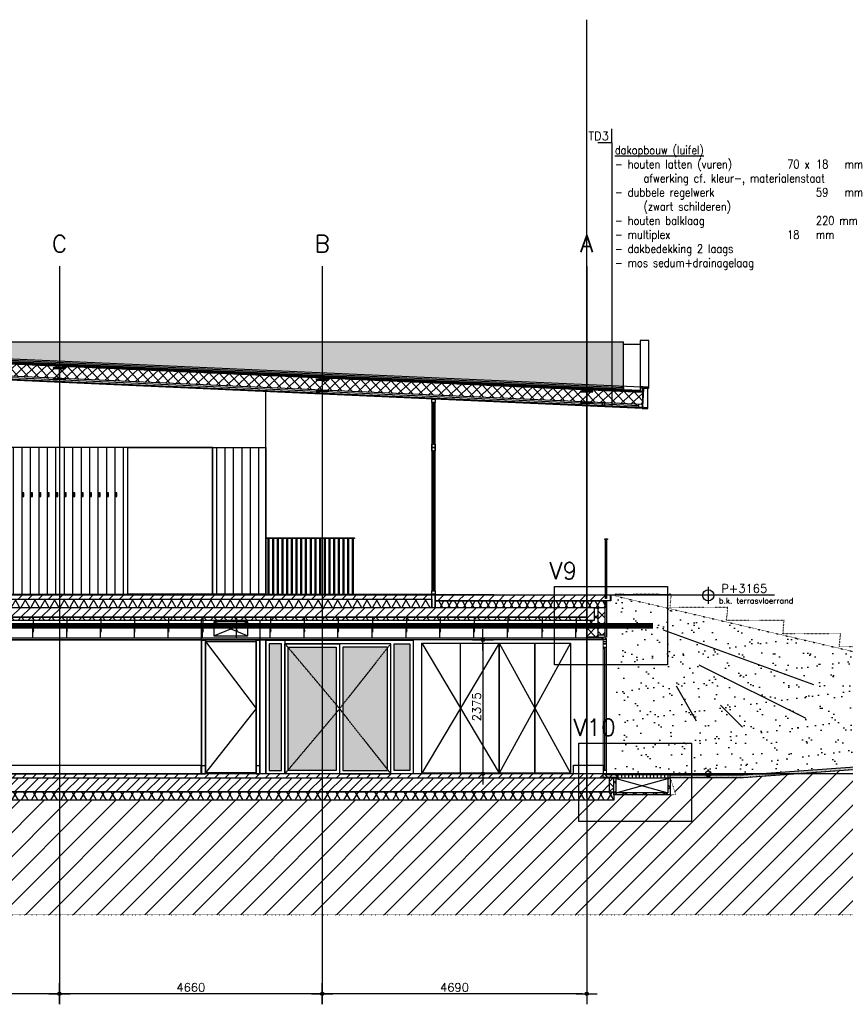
# Model space of a CAD drawing. Header units: millimetres. Extents: x -196137 to 115258, y -76805 to 9942.
# Tile 20 of 56: x 5657 to 20298, y -73895 to -56434. Entities that reach past the tile are written whole.
import ezdxf
from ezdxf.lldxf.tags import DXFTag

# ---------------------------------------------------------------- set-up
doc = ezdxf.new("R2010")
doc.units = ezdxf.units.MM
doc.header["$LTSCALE"] = 0.5
doc.header["$PDMODE"] = 3
doc.header["$PDSIZE"] = 100
for name, pattern in [('ACAD_ISO07W100', [3, 0, -3]), ('CENTER2', [28.575, 19.05, -3.175, 3.175, -3.175]), ('HIDDEN2', [4.7625, 3.175, -1.5875])]:
    doc.linetypes.add(name, pattern=pattern)
for name, color, linetype in [('arc. 250', 250, 'Continuous'), ('arc. 252', 252, 'Continuous'), ('arc. 253', 253, 'Continuous'), ('arc. 254', 254, 'Continuous'), ('arc. 9', 9, 'Continuous'), ('arc. maaiveld', 12, 'Continuous'), ('brandscheidingen', 250, 'Continuous'), ('detailaanduiding', 4, 'Continuous'), ('inrichting terrein', 7, 'ACAD_ISO07W100'), ('maat 1.5mm', 210, 'Continuous'), ('pen 0.05mm', 7, 'Continuous'), ('pen 0.10mm', 6, 'Continuous'), ('pen 0.15mm', 1, 'Continuous'), ('pen 0.20mm', 2, 'Continuous'), ('pen 0.30mm', 3, 'Continuous'), ('stramien', 9, 'CENTER2'), ('tekst 1.0mm', 7, 'Continuous'), ('tekst 1.5mm', 210, 'Continuous'), ('tekst 3.0mm', 200, 'Continuous'), ('tekstblocks', 6, 'Continuous')]:
    doc.layers.add(name, color=color, linetype=linetype)
doc.layers.add('hulplijn', color=140, linetype='Continuous', plot=False)
doc.styles.add('1.0mm tekst', font='romans.shx', dxfattribs={"height": 1})
doc.styles.add('1.5mm tekst', font='romans.shx', dxfattribs={"height": 1.5})
doc.styles.add('3.0mm tekst', font='romans.shx', dxfattribs={"height": 3})
doc.styles.get("Standard").update_dxf_attribs({"font": 'arial.ttf'})
tags = doc.linetypes.add('WBDBO30', pattern='A,12.7,-5.08,["30",Standard,S=3,R=0,X=-2.54,Y=-1.27],-6.35', length=24.13).pattern_tags.tags
tags[6] = DXFTag(74, 10)
doc.dimstyles.new('1.5mm maat', dxfattribs={"dimscale": 0, "dimtxt": 1.5, "dimasz": 0.75, "dimexe": 1.25, "dimexo": 0.625, "dimgap": 0.375, "dimtad": 1, "dimdec": 0, "dimtxsty": '1.5mm tekst', "dimblk": 'dot maatlijn-GVA', "dimcen": 2.5, "dimse1": 1, "dimse2": 1, "dimclrd": 7, "dimclrt": 256, "dimadec": 0, "dimazin": 0, "dimtfac": 1, "dimtdec": 0, "dimtmove": 0, "dimatfit": 3, "dimfxl": 1, "dimarcsym": 0})
doc.dimstyles.new('peilmaat', dxfattribs={"dimtxt": 1.5, "dimasz": 1, "dimexe": 1.25, "dimexo": 0.625, "dimgap": 0.01, "dimtad": 0, "dimtih": 1, "dimtoh": 1, "dimdec": 0, "dimtxsty": '1.5mm tekst', "dimcen": 2.5, "dimse1": 1, "dimse2": 1, "dimsd1": 1, "dimsd2": 1, "dimclrd": 7, "dimclrt": 256, "dimadec": 0, "dimazin": 0, "dimtfac": 1, "dimtdec": 0, "dimtmove": 0, "dimatfit": 2, "dimfxl": 1, "dimarcsym": 0})
pattern_1 = [(45, (-1501.06, -25000), (-89.80256, 89.80256), [])]

# ---------------------------------------------------------------- blocks, each defined once
blk = doc.blocks.new('*U230')
at = {"layer": 'arc. 9'}
h = blk.add_hatch(dxfattribs=at)
h.set_pattern_fill('_USER', color=256, scale=149.952496, angle=59.9971, style=0, pattern_type=0)
h.set_pattern_definition([(59.9971, (33810.48, 149.97), (-129.8589, 74.9828), [])])
h.paths.add_polyline_path([(0, 0), (0, 150), (34489, 150), (34489, 0)])
h = blk.add_hatch(dxfattribs=at)
h.set_pattern_fill('_USER', color=256, scale=149.952496, angle=119.9971, style=0, pattern_type=0)
h.set_pattern_definition([(119.9971, (33810.48, 149.97), (-129.86644, -74.9697), [])])
h.paths.add_polyline_path([(0, 0), (0, 150), (34489, 150), (34489, 0)])
at = {"layer": 'pen 0.10mm'}
blk.add_lwpolyline([(0, 0), (0, 150), (34489, 150), (34489, 0)], close=True, dxfattribs=at)
blk = doc.blocks.new('*U184')
at = {"layer": 'arc. 9'}
h = blk.add_hatch(color=256, dxfattribs=at)
edge = h.paths.add_edge_path()
edge.add_line((-110, 0), (-110, -11))
edge.add_line((-110, -11), (-21.5, -11))
edge.add_arc((-21.5, -29), 18, 0, 90, ccw=False)
edge.add_line((-3.5, -29), (-3.5, -181))
edge.add_arc((-21.5, -181), 18, -90, 0, ccw=False)
edge.add_line((-21.5, -199), (-110, -199))
edge.add_line((-110, -199), (-110, -210))
edge.add_line((-110, -210), (110, -210))
edge.add_line((110, -210), (110, -199))
edge.add_line((110, -199), (21.5, -199))
edge.add_arc((21.5, -181), 18, 180, 270, ccw=False)
edge.add_line((3.5, -181), (3.5, -29))
edge.add_arc((21.5, -29), 18, 90, 180, ccw=False)
edge.add_line((21.5, -11), (110, -11))
edge.add_line((110, -11), (110, 0))
edge.add_line((110, 0), (-110, 0))
at = {"layer": 'pen 0.20mm'}
blk.add_lwpolyline([(-110, 0), (-110, -11), (-21.5, -11, -0.4142136), (-3.5, -29), (-3.5, -181, -0.4142136), (-21.5, -199), (-110, -199), (-110, -210), (110, -210), (110, -199), (21.5, -199, -0.4142136), (3.5, -181), (3.5, -29, -0.4142136), (21.5, -11), (110, -11), (110, 0)], format="xyb", close=True, dxfattribs=at)
blk = doc.blocks.new('dot maatlijn-GVA')
at = {"layer": 'maat 1.5mm'}
h = blk.add_hatch(color=7, dxfattribs=at)
edge = h.paths.add_edge_path()
edge.add_arc((0, 0), 0.4, 0, 360)
at = {"layer": 'maat 1.5mm', "color": 7}
for points in [[(0, 2.5), (0, -2.5)], [(-2.5, 0), (2.5, 0)]]:
    blk.add_lwpolyline(points, dxfattribs=at)
blk.add_circle((0, 0), 0.4, dxfattribs=at)
blk = doc.blocks.new('*D220')
at = {"layer": 'defpoints', "color": 0, "transparency": 16777216}
for p in [(15710, -67432), (13872, -69807), (15732, -69807)]:
    blk.add_point(p, dxfattribs=at)
at = {"layer": 'maat 1.5mm', "color": 7, "lineweight": -2, "transparency": 16777216}
blk.add_line((13872, -67507), (13872, -69732), dxfattribs=at)
at = {"layer": 'maat 1.5mm', "color": 7, "lineweight": -2, "transparency": 16777216, "xscale": 75, "yscale": 75, "zscale": 75}
for p, rotation in [((13872, -67432), 90), ((13872, -69807), 270)]:
    blk.add_blockref('dot maatlijn-GVA', p, dxfattribs=dict(at, rotation=rotation))
at = {"layer": 'maat 1.5mm', "transparency": 16777216, "insert": (13760, -68620), "char_height": 150, "attachment_point": 5, "rotation": 90, "style": '1.5mm tekst'}
blk.add_mtext('2375', dxfattribs=at)
blk = doc.blocks.new('*D222')
at = {"layer": 'defpoints', "color": 0, "transparency": 16777216}
for p in [(11022, -73707), (11022, -73707), (15712, -73707)]:
    blk.add_point(p, dxfattribs=at)
at = {"layer": 'maat 1.5mm', "color": 7, "lineweight": -2, "transparency": 16777216}
blk.add_line((15637, -73707), (11097, -73707), dxfattribs=at)
at = {"layer": 'maat 1.5mm', "color": 7, "lineweight": -2, "transparency": 16777216, "xscale": 75, "yscale": 75, "zscale": 75, "rotation": 180}
blk.add_blockref('dot maatlijn-GVA', (11022, -73707), dxfattribs=at)
at = {"layer": 'maat 1.5mm', "color": 7, "lineweight": -2, "transparency": 16777216, "xscale": 75, "yscale": 75, "zscale": 75}
blk.add_blockref('dot maatlijn-GVA', (15712, -73707), dxfattribs=at)
at = {"layer": 'maat 1.5mm', "transparency": 16777216, "insert": (13367, -73595), "char_height": 150, "attachment_point": 5, "style": '1.5mm tekst'}
blk.add_mtext('4690', dxfattribs=at)
blk = doc.blocks.new('*D235')
at = {"layer": 'defpoints', "color": 0, "transparency": 16777216}
for p in [(6362, -60807), (11022, -60807), (6362, -73707)]:
    blk.add_point(p, dxfattribs=at)
at = {"layer": 'maat 1.5mm', "color": 7, "lineweight": -2, "transparency": 16777216}
blk.add_line((10947, -73707), (6437, -73707), dxfattribs=at)
at = {"layer": 'maat 1.5mm', "color": 7, "lineweight": -2, "transparency": 16777216, "xscale": 75, "yscale": 75, "zscale": 75, "rotation": 180}
blk.add_blockref('dot maatlijn-GVA', (6362, -73707), dxfattribs=at)
at = {"layer": 'maat 1.5mm', "color": 7, "lineweight": -2, "transparency": 16777216, "xscale": 75, "yscale": 75, "zscale": 75}
blk.add_blockref('dot maatlijn-GVA', (11022, -73707), dxfattribs=at)
at = {"layer": 'maat 1.5mm', "transparency": 16777216, "insert": (8692, -73595), "char_height": 150, "attachment_point": 5, "style": '1.5mm tekst'}
blk.add_mtext('4660', dxfattribs=at)
blk = doc.blocks.new('*D234')
at = {"layer": 'defpoints', "color": 0, "transparency": 16777216}
for p in [(6362, -60807), (1702, -73707), (1702, -73707)]:
    blk.add_point(p, dxfattribs=at)
at = {"layer": 'maat 1.5mm', "color": 7, "lineweight": -2, "transparency": 16777216}
blk.add_line((6287, -73707), (1777, -73707), dxfattribs=at)
at = {"layer": 'maat 1.5mm', "color": 7, "lineweight": -2, "transparency": 16777216, "xscale": 75, "yscale": 75, "zscale": 75, "rotation": 180}
blk.add_blockref('dot maatlijn-GVA', (1702, -73707), dxfattribs=at)
at = {"layer": 'maat 1.5mm', "color": 7, "lineweight": -2, "transparency": 16777216, "xscale": 75, "yscale": 75, "zscale": 75}
blk.add_blockref('dot maatlijn-GVA', (6362, -73707), dxfattribs=at)
at = {"layer": 'maat 1.5mm', "transparency": 16777216, "insert": (4032, -73595), "char_height": 150, "attachment_point": 5, "style": '1.5mm tekst'}
blk.add_mtext('4660', dxfattribs=at)
blk = doc.blocks.new('*U456')
at = {"layer": 'pen 0.05mm'}
for p, q in [((217, 2446), (817, 2696)), ((217, 2696), (817, 2446))]:
    blk.add_line(p, q, dxfattribs=at)
for points in [[(0, 2725), (1034, 2725), (1034, 2367), (0, 2367)], [(217, 2446), (817, 2446), (817, 2696), (217, 2696)], [(0, 2367), (67, 2367), (67, 0), (0, 0)], [(67, 2347), (967, 2347), (967, 15), (67, 15)], [(967, 2367), (1034, 2367), (1034, 0), (967, 0)], [(67, 0), (0, 0), (0, 150), (67, 150)], [(1034, 0), (967, 0), (967, 150), (1034, 150)]]:
    blk.add_lwpolyline(points, close=True, dxfattribs=at)
for points in [[(967, 0), (1034, 0), (1034, 2367), (0, 2367), (0, 0), (67, 0), (67, 2347), (967, 2347), (967, 0)], [(67, 2347), (967, 1158), (67, 15)]]:
    blk.add_lwpolyline(points, dxfattribs=at)
blk = doc.blocks.new('*U241')
at = {"layer": 'arc. 9'}
h = blk.add_hatch(color=256, dxfattribs=at)
h.dxf.hatch_style = 1
edge = h.paths.add_edge_path()
edge.add_line((14, -345), (14, -35))
edge.add_arc((30, -35), 16, 92.8624, 180, ccw=False)
edge.add_line((29, -19), (94, -16))
edge.add_arc((94, -8), 8, 272.8624, 360)
edge.add_line((102, -8), (102, 0))
edge.add_line((102, 0), (0, 0))
edge.add_line((0, 0), (0, -380))
edge.add_line((0, -380), (102, -380))
edge.add_line((102, -380), (102, -372))
edge.add_arc((94, -372), 8, 360, 447.1376)
edge.add_line((94, -364), (29, -361))
edge.add_arc((30, -345), 16, 180, 267.1376, ccw=False)
at = {"layer": 'pen 0.20mm', "linetype": 'ByBlock'}
blk.add_lwpolyline([(14, -345), (14, -35, -0.399656), (29, -19), (94, -16, 0.399656), (102, -8), (102, 0), (0, 0), (0, -380), (102, -380), (102, -372, 0.399656), (94, -364), (29, -361, -0.399656)], format="xyb", close=True, dxfattribs=at)
blk = doc.blocks.new('opsluitprofiel')
at = {"layer": 'arc. 9'}
h = blk.add_hatch(color=256, dxfattribs=at)
h.dxf.hatch_style = 1
h.paths.add_polyline_path([(0, 30), (0, 25), (1, 25), (1, 30)])
h.paths.add_polyline_path([(35, 40), (40, 40), (40, 39), (35, 39)])
h.paths.add_polyline_path([(20, 40), (25, 40), (25, 39), (20, 39)])
h.paths.add_polyline_path([(5, 40), (10, 40), (10, 39), (5, 39)])
h.paths.add_polyline_path([(0, 0), (0, -5), (1, -5), (1, 0)])
h.paths.add_polyline_path([(0, 15), (0, 10), (1, 10), (1, 15)])
h.paths.add_polyline_path([(116, -4), (121, -4), (121, -5), (116, -5)])
h.paths.add_polyline_path([(101, -4), (106, -4), (106, -5), (101, -5)])
h.paths.add_polyline_path([(86, -4), (91, -4), (91, -5), (86, -5)])
h.paths.add_polyline_path([(71, -4), (76, -4), (76, -5), (71, -5)])
h.paths.add_polyline_path([(56, -4), (61, -4), (61, -5), (56, -5)])
h.paths.add_polyline_path([(41, -4), (46, -4), (46, -5), (41, -5)])
h.paths.add_polyline_path([(26, -4), (31, -4), (31, -5), (26, -5)])
h.paths.add_polyline_path([(11, -4), (16, -4), (16, -5), (11, -5)])
at = {"layer": 'pen 0.05mm'}
blk.add_lwpolyline([(40, 40), (0, 40), (0, -5), (121, -5), (121, -4), (1, -4), (1, 39), (40, 39)], close=True, dxfattribs=at)
at = {"layer": 'pen 0.10mm'}
for points in [[(0, 30), (0, 25), (1, 25), (1, 30)], [(0, 15), (0, 10), (1, 10), (1, 15)], [(0, 0), (0, -5), (1, -5), (1, 0)], [(5, 40), (10, 40), (10, 39), (5, 39)], [(20, 40), (25, 40), (25, 39), (20, 39)], [(35, 40), (40, 40), (40, 39), (35, 39)], [(11, -4), (16, -4), (16, -5), (11, -5)], [(26, -4), (31, -4), (31, -5), (26, -5)], [(41, -4), (46, -4), (46, -5), (41, -5)], [(56, -4), (61, -4), (61, -5), (56, -5)], [(71, -4), (76, -4), (76, -5), (71, -5)], [(86, -4), (91, -4), (91, -5), (86, -5)], [(101, -4), (106, -4), (106, -5), (101, -5)], [(116, -4), (121, -4), (121, -5), (116, -5)]]:
    blk.add_lwpolyline(points, close=True, dxfattribs=at)
blk = doc.blocks.new('*U283')
at = {"layer": 'arc. 9'}
h = blk.add_hatch(dxfattribs=at)
h.set_pattern_fill('_USER', color=256, scale=119.961997, angle=59.9971, style=0, pattern_type=0)
h.set_pattern_definition([(59.997, (2473.09, 119.97), (-103.887, 59.986), [])])
h.paths.add_polyline_path([(0, 0), (0, 120), (3016, 120), (3016, 0)])
h = blk.add_hatch(dxfattribs=at)
h.set_pattern_fill('_USER', color=256, scale=119.961997, angle=119.9971, style=0, pattern_type=0)
h.set_pattern_definition([(119.997, (2473.09, 119.97), (-103.893, -59.976), [])])
h.paths.add_polyline_path([(0, 0), (0, 120), (3016, 120), (3016, 0)])
at = {"layer": 'pen 0.10mm'}
blk.add_lwpolyline([(0, 0), (0, 120), (3016, 120), (3016, 0)], close=True, dxfattribs=at)
blk = doc.blocks.new('*D281')
at = {"layer": 'defpoints', "color": 0, "transparency": 16777216}
for p in [(0, 3165), (108, 3165), (0, 0)]:
    blk.add_point(p, dxfattribs=at)
at = {"layer": 'maat 1.5mm', "transparency": 16777216, "insert": (638, 3286), "char_height": 150, "attachment_point": 5, "style": '1.5mm tekst'}
blk.add_mtext('P+3165', dxfattribs=at)
blk = doc.blocks.new('*U285')
at = {"layer": 'arc. 9'}
h = blk.add_hatch(dxfattribs=at)
h.set_pattern_fill('_USER', color=256, scale=149.952496, angle=59.9971, style=0, pattern_type=0)
h.set_pattern_definition([(59.99712, (42201.43, 149.97), (-129.8589, 74.9828), [])])
h.paths.add_polyline_path([(0, 0), (0, 150), (42880, 150), (42880, 0)])
h = blk.add_hatch(dxfattribs=at)
h.set_pattern_fill('_USER', color=256, scale=149.952496, angle=119.9971, style=0, pattern_type=0)
h.set_pattern_definition([(119.99712, (42201.43, 149.97), (-129.86644, -74.9697), [])])
h.paths.add_polyline_path([(0, 0), (0, 150), (42880, 150), (42880, 0)])
at = {"layer": 'pen 0.10mm'}
blk.add_lwpolyline([(0, 0), (0, 150), (42880, 150), (42880, 0)], close=True, dxfattribs=at)
blk = doc.blocks.new('TD03')
at = {"layer": 'hulplijn'}
for points in [[(0, 0), (0, 2.5)], [(0, 0), (-2.5, 0)]]:
    blk.add_lwpolyline(points, dxfattribs=at)
at = {"layer": 'hulplijn', "insert": (-0.5, 0.5), "char_height": 1.5, "attachment_point": 9, "style": '1.5mm tekst'}
blk.add_mtext_dynamic_manual_height_columns('TD3', width=6266.3931, gutter_width=500, heights=[0], dxfattribs=at)
at = {"layer": 'tekst 1.5mm', "insert": (0.5, -0.5), "char_height": 1.5, "width": 59.9125, "attachment_point": 1, "style": '1.5mm tekst'}
blk.add_mtext('{\\Ldakopbouw (luifel)\\P}- houten latten (vuren)^I^I70 x^I18^Imm\\P^Iafwerking cf. kleur-, materialenstaat\\P- dubbele regelwerk^I^I^I^I59^Imm\\P^I(zwart schilderen)\\P- houten balklaag ^I^I^I^I220 mm\\P- multiplex^I^I^I^I^I18^Imm\\P- dakbedekking 2 laags\\P- mos sedum+drainagelaag', dxfattribs=at)
blk = doc.blocks.new('*U280')
at = {"layer": 'hulplijn'}
blk.add_line((0, 0), (1175, 0), dxfattribs=at)
blk.add_circle((0, 0), 50, dxfattribs=at)
at = {"layer": 'pen 0.05mm'}
for p, q in [((1175, 3165), (-200, 3165)), ((0, 3315), (0, 3015))]:
    blk.add_line(p, q, dxfattribs=at)
blk.add_circle((0, 3165), 100, dxfattribs=at)
at = {"layer": 'tekst 1.0mm', "style": '1.0mm tekst'}
blk.add_attdef('OMSCHRIJVING', (188.3, 3018.4), '', height=100, dxfattribs=at)
at = {"layer": 'maat 1.5mm'}
dim = blk.add_linear_dim(base=(107.9, 3165), p1=(0, 0), p2=(0, 3165), angle=90, dimstyle='peilmaat', override={"dimscale": 0, "dimpost": 'P+<>'}, dxfattribs=at)
dim.commit()
dim.dimension.update_dxf_attribs({"geometry": '*D281', "text_midpoint": (637.5, 3286.1), "dimtype": 160})

msp = doc.modelspace()

# ---------------------------------------------------------------- hatches: boundary and pattern name
at = {"layer": 'arc. 250'}
h = msp.add_hatch(dxfattribs=at)
h.set_pattern_fill('_USER', color=256, scale=150, angle=90, pattern_type=0)
h.set_pattern_definition([(90, (0, 0), (-150, 9e-15), [])])
h.paths.add_polyline_path([(9078.5, -64022.1), (10022.1, -64022.1), (10022.1, -66622.1), (9078.5, -66622.1)])
h.paths.add_polyline_path([(7572.1, -64022.1), (4322.1, -64022.1), (4322.1, -66622.1), (7572.1, -66622.1)])
h.paths.add_polyline_path([(482.1, -64022.1), (2822.1, -64022.1), (2822.1, -66622.1), (482.1, -66622.1)])
at = {"layer": 'arc. 252'}
msp.add_hatch(color=256, dxfattribs=at).paths.add_polyline_path([(17192.1, -69827.1), (18492.1, -69827.2), (25309.7, -69332.1), (26799.5, -69332.1), (27677.9, -69276.7), (27681.1, -69326.6), (26792.1, -69382.1), (25292.1, -69382.1), (18492.1, -69877.4), (17192.1, -69877.1)])
at = {"layer": 'arc. 253'}
h = msp.add_hatch(color=256, dxfattribs=at)
h.dxf.hatch_style = 1
h.paths.add_polyline_path([(16362.4, -62955.1), (16362.5, -62145.1), (-1781.7, -62145.1)])
at = {"layer": 'arc. 254'}
h = msp.add_hatch(color=256, dxfattribs=at)
h.dxf.hatch_style = 1
h.paths.add_polyline_path([(10300.1, -67500.1), (10082.1, -67500.1), (10082.1, -69747.1), (10300.1, -69747.1)])
h = msp.add_hatch(color=256, dxfattribs=at)
h.dxf.hatch_style = 1
h.paths.add_polyline_path([(10420.1, -67560.1), (11270.1, -67560.1), (11270.1, -69747.1), (10420.1, -69747.1)])
h = msp.add_hatch(color=256, dxfattribs=at)
h.dxf.hatch_style = 1
h.paths.add_polyline_path([(11390.1, -69747.1), (12180.1, -69747.1), (12180.1, -67560.1), (11390.1, -67560.1)])
h = msp.add_hatch(color=256, dxfattribs=at)
h.dxf.hatch_style = 1
h.paths.add_polyline_path([(12300.1, -67500.1), (12577.1, -67500.1), (12577.1, -69747.1), (12300.1, -69747.1)])
at = {"layer": 'arc. 9'}
h = msp.add_hatch(dxfattribs=at)
h.set_pattern_fill('ANSI37', color=256, scale=40, angle=-2.55592)
h.set_pattern_definition([(42.44408, (68755.78, -23200.17), (-85.70853, 93.71792), []), (132.44408, (68755.78, -23200.17), (-93.71792, -85.70853), [])])
h.paths.add_polyline_path([(16696.4, -63258.3), (-1784.9, -62433.3), (-1782.5, -62213.2), (16706.2, -63038.5)])
h = msp.add_hatch(dxfattribs=at)
h.set_pattern_fill('ANSI37', color=256, scale=2, angle=-2.55592)
h.set_pattern_definition([(42.44408, (-55672.5517, -8035.4447), (-4.2854265, 4.68589584), []), (132.44408, (-55672.5517, -8035.4447), (-4.68589584, -4.2854265), [])])
h.paths.add_polyline_path([(16361.1, -62985), (-1782.1, -62175.1), (-1782.2, -62185.2), (16360.6, -62995)])
h = msp.add_hatch(dxfattribs=at)
h.set_pattern_fill('ANSI31', color=256, scale=40)
h.set_pattern_definition([(45, (-1501.06, -24990), (-89.80256, 89.80256), [])])
h.paths.add_polyline_path([(-21522.9, -66712.1), (12966.2, -66712.1), (12966.2, -66642.1), (-21522.9, -66642.1)])
h = msp.add_hatch(dxfattribs=at)
h.set_pattern_fill('ANSI31', color=256, scale=40)
h.set_pattern_definition([(45, (-1400.94, -25000), (-89.80256, 89.80256), [])])
h.paths.add_polyline_path([(16142.1, -66742.1), (13026.2, -66742.1), (13026.2, -66622.1), (16142.1, -66642.1)])
h = msp.add_hatch(dxfattribs=at)
h.set_pattern_fill('AR-SAND', color=256, scale=8)
h.paths.add_polyline_path([(16212.1, -66652.1), (26120.6, -68964), (27677.9, -68964), (27677.9, -69276.7), (26799.5, -69332.1), (25292.1, -69332.1), (18490.3, -69822.4), (17292.1, -69822.1), (16292.1, -69822.1), (16212.1, -69815.4)])
h = msp.add_hatch(dxfattribs=at)
h.set_pattern_fill('ANSI31', color=256, scale=40)
h.set_pattern_definition(pattern_1)
h.paths.add_polyline_path([(-26427.9, -67082.1), (-26297.9, -67082.1), (-26297.9, -67032.1), (15722.1, -67032.1), (15722.1, -67082.1), (15852.1, -67082.1), (15852.1, -66862.1), (-26427.9, -66862.1)])
h = msp.add_hatch(dxfattribs=at)
h.set_pattern_fill('ANSI37', color=256, scale=40)
h.set_pattern_definition([(45, (-48419.87, -25000), (-89.80256, 89.80256), []), (135, (-48419.87, -25000), (-89.80256, -89.80256), [])])
h.paths.add_polyline_path([(15912.1, -67382.1), (15712.1, -67382.1), (15712.1, -67082.1), (15852.1, -67082.1), (15852.1, -66862.1), (15912.1, -66862.1)])
h = msp.add_hatch(dxfattribs=at)
h.set_pattern_fill('ANSI37', color=256, scale=40)
h.paths.add_polyline_path([(16042.1, -66862.1), (15912.1, -66862.1), (15912.1, -67344.1), (16042.1, -67344.1)])
h = msp.add_hatch(dxfattribs=at)
h.set_pattern_fill('ANSI37', color=256, scale=40)
h.set_pattern_definition([(45, (-1501.06, -25000), (-89.80256, 89.80256), []), (135, (-1501.06, -25000), (-89.80256, -89.80256), [])])
h.paths.add_polyline_path([(-26297.9, -67082.1), (15722.1, -67082.1), (15722.1, -67032.1), (-26297.9, -67032.1)])
h = msp.add_hatch(dxfattribs=at)
h.set_pattern_fill('ANSI31', color=256, scale=40)
h.set_pattern_definition(pattern_1)
h.paths.add_polyline_path([(16002.1, -69807.1), (-26577.9, -69807.1), (-26577.9, -69877.1), (16002.1, -69877.1)])
h = msp.add_hatch(dxfattribs=at)
h.set_pattern_fill('ANSI37', color=256, scale=40)
h.set_pattern_definition([(45, (-61.56, -20), (-89.80256, 89.80256), []), (135, (-61.56, -20), (-89.80256, -89.80256), [])])
h.paths.add_polyline_path([(16252.1, -69872.1), (16002.1, -69872.1), (16002.1, -69807.1), (16053.6, -69807.1), (16053.6, -69821.1), (16252.1, -69827.1)])
h = msp.add_hatch(dxfattribs=at)
h.set_pattern_fill('LINE', color=256, scale=20, angle=90)
h.set_pattern_definition([(90, (-50, -5), (-63.5, 4e-15), [])])
h.paths.add_polyline_path([(17192.1, -69827.1), (16252.1, -69827.1), (16252.1, -69877.1), (17192.1, -69877.1)])
h = msp.add_hatch(dxfattribs=at)
h.set_pattern_fill('ANSI31', color=256, scale=40)
h.set_pattern_definition([(45, (-1501.06, -24930), (-89.80256, 89.80256), [])])
h.paths.add_polyline_path([(-26687.9, -69877.1), (16112.1, -69877.1), (16112.1, -69877.1), (16112.1, -70127.1), (15577.1, -70127.1), (-15986.8, -70127.1), (-26687.9, -70127.1)])
h = msp.add_hatch(dxfattribs=at)
h.set_pattern_fill('ANSI37', color=256, scale=40)
h.set_pattern_definition([(45, (-150, 0), (-89.80256, 89.80256), []), (135, (-150, 0), (-89.80256, -89.80256), [])])
h.paths.add_polyline_path([(16192.1, -70127.1), (16112.1, -70127.1), (16112.1, -69877.1), (16192.1, -69877.1)])
h = msp.add_hatch(dxfattribs=at)
h.set_pattern_fill('ANSI37', color=256, scale=40)
h.set_pattern_definition([(45, (-50, 0), (-89.80256, 89.80256), []), (135, (-50, 0), (-89.80256, -89.80256), [])])
h.paths.add_polyline_path([(16192.1, -69877.1), (17192.1, -69877.1), (17192.1, -70182.1), (16192.1, -70182.1)])
h.paths.add_polyline_path([(16232.1, -69877.1), (17152.1, -69877.1), (17152.1, -70142.1), (16232.1, -70142.1)], flags=16)
at = {"layer": 'arc. maaiveld'}
h = msp.add_hatch(color=256, dxfattribs=at)
h.dxf.hatch_style = 1
h.paths.add_polyline_path([(16361.1, -62985), (-1782.1, -62175.1), (-1781.8, -62145.1), (16362.4, -62955.1)])
at = {"layer": 'inrichting terrein', "ltscale": 0.5}
h = msp.add_hatch(dxfattribs=at)
h.set_pattern_fill('_USER', color=256, scale=300, angle=45, style=0, pattern_type=0)
h.set_pattern_definition([(45, (0, 0), (-212.132, 212.132), [])])
h.paths.add_polyline_path([(27681.1, -69382.1), (27681.1, -69326.6), (26792.1, -69382.1), (25292.1, -69382.1), (18492.1, -69872.4), (17192.1, -69872.4), (17292.1, -70182.1), (16192.1, -70182.1), (16192.1, -70277.1), (15465.5, -70277.1), (-26762.7, -70277.1), (-26775.9, -70222.1), (-28767.9, -70222.1), (-28767.9, -70182.1), (-28767.9, -69877.1), (-31644.2, -69872.1), (-34556.8, -69877.1), (-34556.8, -72307.1), (27681.1, -72307.1)])

# ---------------------------------------------------------------- linework, layer by layer
at = {"layer": 'arc. maaiveld'}
msp.add_lwpolyline([(16361.1, -62985), (-1782.1, -62175.1), (-1781.8, -62145.1), (16362.4, -62955.1)], close=True, dxfattribs=at)
at = {"layer": 'brandscheidingen', "linetype": 'WBDBO30', "const_width": 100}
msp.add_lwpolyline([(-27800, -67182.1), (16890, -67182.1)], dxfattribs=at)
at = {"layer": 'detailaanduiding'}
for points in [[(15143.7, -66487.4), (17143.7, -66487.4), (17143.7, -67872.4), (15143.7, -67872.4)], [(15570.9, -69265.6), (17570.9, -69265.6), (17570.9, -70650.6), (15570.9, -70650.6)]]:
    msp.add_lwpolyline(points, close=True, dxfattribs=at)
at = {"layer": 'hulplijn'}
for points in [[(15712.1, -70227.3), (15712.1, -56434.2)], [(-27387.9, -62712.1), (-1781.5, -62122.1), (16812.1, -62952.1)], [(17868.4, -66642.1), (-27053.8, -66642.1)], [(13026.2, -66622.1), (16062.1, -66642.1)], [(16112.1, -69877.1), (16160, -69877.1)]]:
    msp.add_lwpolyline(points, dxfattribs=at)
for points in [[(7572.1, -64022.1), (4322.1, -64022.1), (4322.1, -66622.1), (7572.1, -66622.1)], [(9078.5, -64022.1), (10022.1, -64022.1), (10022.1, -66622.1), (9078.5, -66622.1)]]:
    msp.add_lwpolyline(points, close=True, dxfattribs=at)
at = {"layer": 'inrichting terrein', "ltscale": 0.3}
msp.add_lwpolyline([(21212.1, -67556.1), (20192.1, -67556.1), (20212.1, -67322.6), (19192.1, -67322.6), (19212.1, -67089.1), (18192.1, -67089.1), (18212.1, -66855.6), (17192.1, -66855.6), (17212.1, -66622.1), (16212.1, -66622.1), (16212.1, -66652.1), (26120.6, -68964)], dxfattribs=at)
at = {"layer": 'inrichting terrein'}
msp.add_lwpolyline([(27681.1, -69382.1), (27681.1, -69326.6), (26792.1, -69382.1), (25292.1, -69382.1), (18492.1, -69872.4), (17192.1, -69872.4), (17292.1, -70182.1), (16192.1, -70182.1), (16192.1, -70277.1), (15465.5, -70277.1), (15465.5, -70277.1), (-26762.7, -70277.1), (-26762.7, -70277.1), (-26775.9, -70222.1), (-28767.9, -70222.1), (-28767.9, -70182.1), (-28767.9, -69877.1), (-31644.2, -69872.1), (-34556.8, -69877.1), (-34556.8, -72307.1), (27681.1, -72307.1)], close=True, dxfattribs=at)
at = {"layer": 'pen 0.05mm'}
for p, q in [((-1781.7, -62145.1), (16362.5, -62145.1)), ((16362.4, -62955.1), (16362.5, -62145.1)), ((16362.5, -62187.1), (16662.1, -62187.1)), ((16795.2, -63331.7), (16795.2, -62967.6)), ((-26572.9, -67397.1), (15912.1, -67397.1)), ((17066.7, -67254.7), (19731.7, -68221.3)), ((14162.1, -67490.1), (14162.1, -69797.1)), ((17698.4, -67872.8), (19600.1, -68819.7)), ((17297, -68247.6), (17653.5, -68865.1)), ((18086.6, -68589.6), (18474.7, -68977.7)), ((16232.1, -70142.1), (17152.1, -69892.1)), ((16232.1, -69892.1), (17152.1, -70142.1))]:
    msp.add_line(p, q, dxfattribs=at)
at = {"layer": 'pen 0.05mm', "linetype": 'Continuous', "lineweight": 0}
for p, q in [((16002.1, -69724.1), (16002.1, -67583.1)), ((16062.1, -67586.1), (16062.1, -69721.1))]:
    msp.add_line(p, q, dxfattribs=at)
at = {"layer": 'pen 0.05mm'}
for points in [[(16812.1, -62952.1), (16812.1, -62122.1), (16662.1, -62122.1), (16662.1, -62945.4)], [(9078.5, -64022.1), (10022.1, -64022.1)], [(12787.1, -67490.1), (13474.6, -68643.6), (12787.1, -69797.1)], [(14162.1, -67490.1), (13474.6, -68643.6), (14162.1, -69797.1)], [(14162.1, -67490.1), (14793.1, -68643.6), (14162.1, -69797.1)], [(15424.1, -67490.1), (14793.1, -68643.6), (15424.1, -69797.1)]]:
    msp.add_lwpolyline(points, dxfattribs=at)
for points in [[(16634.5, -63280.5), (-1785.2, -62458.3), (-1785.4, -62483.3), (16633.4, -63305.5)], [(13026.2, -66562.1), (13026.2, -63223.5), (12966.2, -63223.5), (12966.2, -66562.1)], [(2822.1, -66622.1), (9078.5, -66622.1), (9078.5, -64022.1), (2822.1, -64022.1)], [(7572.1, -64022.1), (9078.5, -64022.1), (9078.5, -66622.1), (7572.1, -66622.1)], [(5732.1, -64892.1), (5732.1, -64822.1), (5712.1, -64822.1), (5712.1, -64892.1)], [(5882.1, -64892.1), (5882.1, -64822.1), (5862.1, -64822.1), (5862.1, -64892.1)], [(6032.1, -64892.1), (6032.1, -64822.1), (6012.1, -64822.1), (6012.1, -64892.1)], [(6182.1, -64892.1), (6182.1, -64822.1), (6162.1, -64822.1), (6162.1, -64892.1)], [(6332.1, -64892.1), (6332.1, -64822.1), (6312.1, -64822.1), (6312.1, -64892.1)], [(6482.1, -64892.1), (6482.1, -64822.1), (6462.1, -64822.1), (6462.1, -64892.1)], [(6632.1, -64892.1), (6632.1, -64822.1), (6612.1, -64822.1), (6612.1, -64892.1)], [(6782.1, -64892.1), (6782.1, -64822.1), (6762.1, -64822.1), (6762.1, -64892.1)], [(6932.1, -64892.1), (6932.1, -64822.1), (6912.1, -64822.1), (6912.1, -64892.1)], [(7082.1, -64892.1), (7082.1, -64822.1), (7062.1, -64822.1), (7062.1, -64892.1)], [(7232.1, -64892.1), (7232.1, -64822.1), (7212.1, -64822.1), (7212.1, -64892.1)], [(7382.1, -64892.1), (7382.1, -64822.1), (7362.1, -64822.1), (7362.1, -64892.1)], [(15424.1, -69797.1), (12787.1, -69797.1), (12787.1, -67490.1), (15424.1, -67490.1)], [(13474.6, -67490.1), (14162.1, -67490.1), (14162.1, -69797.1), (13474.6, -69797.1)], [(14162.1, -67490.1), (14793.1, -67490.1), (14793.1, -69797.1), (14162.1, -69797.1)], [(14793.1, -67490.1), (15424.1, -67490.1), (15424.1, -69797.1), (14793.1, -69797.1)]]:
    msp.add_lwpolyline(points, close=True, dxfattribs=at)
at = {"layer": 'pen 0.05mm', "linetype": 'HIDDEN2'}
for points in [[(15912.1, -67162.7), (15922.1, -67162.7), (15922.1, -67237.2), (15912.1, -67237.2)], [(10360.1, -67500.1), (11330.1, -68653.6), (10360.1, -69807.1)], [(12240.1, -69807.1), (11330.1, -68653.6), (12240.1, -67500.1)]]:
    msp.add_lwpolyline(points, dxfattribs=at)
msp.add_lwpolyline([(15912.1, -67228.2), (15918.4, -67228.2), (15918.4, -67173.2), (15912.1, -67173.2)], close=True, dxfattribs=at)
at = {"layer": 'pen 0.10mm', "linetype": 'HIDDEN2'}
msp.add_line((-21522.9, -66622.1), (12966.2, -66622.1), dxfattribs=at)
at = {"layer": 'pen 0.10mm'}
for p, q in [((5890.3, -67404.2), (5890.3, -67163)), ((5900.3, -67297.4), (5900.3, -67048)), ((6490.3, -67404.2), (6490.3, -67163)), ((6500.3, -67297.4), (6500.3, -67048)), ((7090.3, -67404.2), (7090.3, -67163)), ((7100.3, -67297.4), (7100.3, -67048)), ((7690.3, -67404.2), (7690.3, -67163)), ((7700.3, -67297.4), (7700.3, -67048)), ((8290.3, -67404.2), (8290.3, -67163)), ((8300.3, -67297.4), (8300.3, -67048)), ((8900.3, -67404.2), (8900.3, -67163)), ((8910.3, -67297.4), (8910.3, -67048)), ((9500.3, -67404.2), (9500.3, -67163)), ((9510.3, -67297.4), (9510.3, -67048)), ((10100.3, -67404.2), (10100.3, -67163)), ((10110.3, -67297.4), (10110.3, -67048)), ((10700.3, -67404.2), (10700.3, -67163)), ((10710.3, -67297.4), (10710.3, -67048)), ((11300.3, -67404.2), (11300.3, -67163)), ((11310.3, -67297.4), (11310.3, -67048)), ((11910.3, -67404.2), (11910.3, -67163)), ((11920.3, -67297.4), (11920.3, -67048)), ((12510.3, -67404.2), (12510.3, -67163)), ((12520.3, -67297.4), (12520.3, -67048)), ((13110.3, -67404.2), (13110.3, -67163)), ((13120.3, -67297.4), (13120.3, -67048)), ((13710.3, -67404.2), (13710.3, -67163)), ((13720.3, -67297.4), (13720.3, -67048)), ((14310.3, -67404.2), (14310.3, -67163)), ((14320.3, -67297.4), (14320.3, -67048)), ((14920.3, -67404.2), (14920.3, -67163)), ((14930.3, -67297.4), (14930.3, -67048)), ((15520.3, -67404.2), (15520.3, -67163)), ((15530.3, -67297.4), (15530.3, -67048))]:
    msp.add_line(p, q, dxfattribs=at)
for points in [[(16696.4, -63258.3), (-1784.9, -62433.3), (-1782.5, -62213.2), (16706.2, -63038.5)], [(13008.7, -63223.5), (12983.7, -63223.5), (12983.7, -63962.1), (13008.7, -63962.1)], [(13008.7, -66562.1), (13008.7, -64082.1), (12983.7, -64082.1), (12983.7, -66562.1)], [(10022.1, -65622.1), (11592.1, -65622.1), (11592.1, -65632.1), (10022.1, -65632.1)], [(16042.1, -66862.1), (15912.1, -66862.1), (15912.1, -67344.1), (16042.1, -67344.1)], [(10022.1, -67440.1), (10360.1, -67440.1), (10360.1, -69807.1), (10022.1, -69807.1)], [(10300.1, -67500.1), (10082.1, -67500.1), (10082.1, -69747.1), (10300.1, -69747.1)], [(10420.1, -67560.1), (11270.1, -67560.1), (11270.1, -69747.1), (10420.1, -69747.1)], [(11330.1, -69807.1), (12240.1, -69807.1), (12240.1, -67500.1), (11330.1, -67500.1)], [(11390.1, -69747.1), (12180.1, -69747.1), (12180.1, -67560.1), (11390.1, -67560.1)], [(12300.1, -67500.1), (12577.1, -67500.1), (12577.1, -69747.1), (12300.1, -69747.1)]]:
    msp.add_lwpolyline(points, close=True, dxfattribs=at)
for points in [[(10061.1, -66622.1), (10061.1, -65632.1)], [(10073.1, -65632.1), (10073.1, -66622.1)], [(10144.5, -66622.1), (10144.5, -65632.1)], [(10156.5, -65632.1), (10156.5, -66622.1)], [(10227.8, -66622.1), (10227.8, -65632.1)], [(10239.8, -65632.1), (10239.8, -66622.1)], [(10311.1, -66622.1), (10311.1, -65632.1)], [(10323.1, -65632.1), (10323.1, -66622.1)], [(10394.5, -66622.1), (10394.5, -65632.1)], [(10406.5, -65632.1), (10406.5, -66622.1)], [(10477.8, -66622.1), (10477.8, -65632.1)], [(10489.8, -65632.1), (10489.8, -66622.1)], [(10561.1, -66622.1), (10561.1, -65632.1)], [(10573.1, -65632.1), (10573.1, -66622.1)], [(10644.5, -66622.1), (10644.5, -65632.1)], [(10656.5, -65632.1), (10656.5, -66622.1)], [(10727.8, -66622.1), (10727.8, -65632.1)], [(10739.8, -65632.1), (10739.8, -66622.1)], [(10811.1, -66622.1), (10811.1, -65632.1)], [(10823.1, -65632.1), (10823.1, -66622.1)], [(10894.5, -66622.1), (10894.5, -65632.1)], [(10906.5, -65632.1), (10906.5, -66622.1)], [(10977.8, -66622.1), (10977.8, -65632.1)], [(10989.8, -65632.1), (10989.8, -66622.1)], [(11061.1, -66622.1), (11061.1, -65632.1)], [(11073.1, -65632.1), (11073.1, -66622.1)], [(11144.5, -66622.1), (11144.5, -65632.1)], [(11156.5, -65632.1), (11156.5, -66622.1)], [(11227.8, -66622.1), (11227.8, -65632.1)], [(11239.8, -65632.1), (11239.8, -66622.1)], [(11311.1, -66622.1), (11311.1, -65632.1)], [(11323.1, -65632.1), (11323.1, -66622.1)], [(11394.5, -66622.1), (11394.5, -65632.1)], [(11406.5, -65632.1), (11406.5, -66622.1)], [(11477.8, -66622.1), (11477.8, -65632.1)], [(11489.8, -65632.1), (11489.8, -66622.1)], [(11561.1, -66622.1), (11561.1, -65632.1)], [(11573.1, -65632.1), (11573.1, -66622.1)], [(5907.6, -67201.7), (5885.3, -67211.7), (5885.3, -67261.7), (5907.6, -67271.7)], [(6507.6, -67201.7), (6485.3, -67211.7), (6485.3, -67261.7), (6507.6, -67271.7)], [(7107.6, -67201.7), (7085.3, -67211.7), (7085.3, -67261.7), (7107.6, -67271.7)], [(7707.6, -67201.7), (7685.3, -67211.7), (7685.3, -67261.7), (7707.6, -67271.7)], [(8307.6, -67201.7), (8285.3, -67211.7), (8285.3, -67261.7), (8307.6, -67271.7)], [(8917.6, -67201.7), (8895.3, -67211.7), (8895.3, -67261.7), (8917.6, -67271.7)], [(9517.6, -67201.7), (9495.3, -67211.7), (9495.3, -67261.7), (9517.6, -67271.7)], [(10117.6, -67201.7), (10095.3, -67211.7), (10095.3, -67261.7), (10117.6, -67271.7)], [(10717.6, -67201.7), (10695.3, -67211.7), (10695.3, -67261.7), (10717.6, -67271.7)], [(11317.6, -67201.7), (11295.3, -67211.7), (11295.3, -67261.7), (11317.6, -67271.7)], [(11927.6, -67201.7), (11905.3, -67211.7), (11905.3, -67261.7), (11927.6, -67271.7)], [(12527.6, -67201.7), (12505.3, -67211.7), (12505.3, -67261.7), (12527.6, -67271.7)], [(13127.6, -67201.7), (13105.3, -67211.7), (13105.3, -67261.7), (13127.6, -67271.7)], [(13727.6, -67201.7), (13705.3, -67211.7), (13705.3, -67261.7), (13727.6, -67271.7)], [(14327.6, -67201.7), (14305.3, -67211.7), (14305.3, -67261.7), (14327.6, -67271.7)], [(14937.6, -67201.7), (14915.3, -67211.7), (14915.3, -67261.7), (14937.6, -67271.7)], [(15537.6, -67201.7), (15515.3, -67211.7), (15515.3, -67261.7), (15537.6, -67271.7)], [(10022.1, -69807.1), (10022.1, -67440.1), (12637.1, -67440.1), (12637.1, -69807.1), (12240.1, -69807.1), (12240.1, -67500.1), (10360.1, -67500.1), (10360.1, -69747.1)], [(10360.1, -69807.1), (10360.1, -67500.1), (11330.1, -67500.1), (11330.1, -69807.1), (10360.1, -69807.1), (10360.1, -69807.1)]]:
    msp.add_lwpolyline(points, dxfattribs=at)
at = {"layer": 'pen 0.10mm', "linetype": 'Continuous', "lineweight": 0}
for points in [[(16030.1, -67566.1), (16030.1, -69741.1), (16052.1, -69741.1), (16052.1, -67566.1)], [(16192.1, -70127.1), (16112.1, -70127.1), (16112.1, -69877.1), (16192.1, -69877.1)]]:
    msp.add_lwpolyline(points, close=True, dxfattribs=at)
at = {"layer": 'pen 0.15mm'}
for points in [[(16706.2, -63038.5), (-1782.5, -62213.2), (-1782.3, -62195.2), (16707, -63020.5)], [(16361.1, -62985), (-1782.1, -62175.1), (-1782.2, -62185.2), (16360.6, -62995)], [(16693.3, -63327.2), (-1785.6, -62502.3), (-1785.4, -62483.3), (16694.1, -63308.2)], [(16710.2, -62947.6), (16672.3, -62945.9), (16669, -63018.8), (16707, -63020.5)], [(13026.2, -63223.5), (12966.2, -63223.5), (12966.2, -63163.5), (13026.2, -63163.5)], [(16036.2, -63228.8), (15987.9, -63226.6), (15985.7, -63276.6), (16034, -63278.7)], [(16635.6, -63255.5), (16587.3, -63253.4), (16585.1, -63303.3), (16633.4, -63305.5)], [(13026.2, -64022.1), (12966.2, -64022.1), (12966.2, -63962.1), (13026.2, -63962.1)], [(13026.2, -64082.1), (12966.2, -64082.1), (12966.2, -64022.1), (13026.2, -64022.1)], [(16031.1, -65642), (16081.1, -65642), (16081.1, -65652), (16031.1, -65652)], [(16048.1, -65652), (16064.1, -65652), (16064.1, -66697.7), (16048.1, -66697.7)], [(-21522.9, -66712.1), (12966.2, -66712.1), (12966.2, -66642.1), (-21522.9, -66642.1)], [(13026.2, -66622.1), (12966.2, -66622.1), (12966.2, -66562.1), (13026.2, -66562.1)], [(13026.2, -66622.1), (12966.2, -66622.1), (12966.2, -66562.1), (13026.2, -66562.1)], [(16142.1, -66742.1), (13026.2, -66742.1), (13026.2, -66622.1), (16142.1, -66642.1)], [(16042.1, -66742.1), (16062.1, -66742.1), (16062.1, -67382.1), (16042.1, -67382.1)], [(15997.1, -67392.1), (15997.1, -67428.1), (15977.1, -67428.1), (15977.1, -67427.1), (15996.1, -67427.1), (15996.1, -67392.1)], [(-26571.9, -67427.1), (15996.1, -67427.1), (15996.1, -67402.1), (-26571.9, -67402.1)], [(4666.1, -67432.1), (8878.1, -67432.1), (8878.1, -69657.1), (4666.1, -69657.1)], [(9917.1, -67432.1), (10022.1, -67432.1), (10022.1, -69807.1), (9917.1, -69807.1)], [(4666.1, -69807.1), (8878.1, -69807.1), (8878.1, -69657.1), (4666.1, -69657.1)], [(16002.1, -69807.1), (15479.1, -69807.1), (15479.1, -69653.4), (16002.1, -69653.4)], [(16002.1, -69807.1), (-26577.9, -69807.1), (-26577.9, -69877.1), (16002.1, -69877.1)], [(16252.1, -69872.1), (16002.1, -69872.1), (16002.1, -69807.1), (16053.6, -69807.1), (16053.6, -69821.1), (16252.1, -69827.1)], [(17192.1, -69827.1), (16252.1, -69827.1), (16252.1, -69877.1), (17192.1, -69877.1)], [(16192.1, -69877.1), (17192.1, -69877.1), (17192.1, -70182.1), (16192.1, -70182.1)], [(16232.1, -69877.1), (17152.1, -69877.1), (17152.1, -70142.1), (16232.1, -70142.1)]]:
    msp.add_lwpolyline(points, close=True, dxfattribs=at)
at = {"layer": 'pen 0.15mm', "linetype": 'Continuous', "lineweight": 0, "flags": 128}
for points in [[(16042.1, -67344.1), (16042.1, -67382.1), (15912.1, -67382.1), (15912.1, -67344.1)], [(16052.1, -67407.1), (16042.1, -67407.1), (16042.1, -67382.1), (15997.1, -67382.1), (15997.1, -67427.1), (16052.1, -67427.1)], [(16062.1, -67407.1), (16057.1, -67407.1), (16057.1, -67432.1), (16002.1, -67432.1), (16002.1, -67458.1), (16057.1, -67458.1), (16057.1, -67483.1), (16062.1, -67483.1)], [(16057.1, -67458.1), (16002.1, -67458.1), (16002.1, -67508.1), (16007.1, -67508.1), (16007.1, -67489.6), (16057.1, -67489.6)], [(16062.1, -67488.1), (16057.1, -67488.1), (16057.1, -67506.1), (16010.6, -67506.1), (16010.6, -67513.1), (16002.1, -67513.1), (16002.1, -67561.1), (16057.1, -67561.1), (16057.1, -67586.1), (16062.1, -67586.1)], [(16062.1, -69819.1), (16057.1, -69819.1), (16057.1, -69801.1), (16010.6, -69801.1), (16010.6, -69794.1), (16002.1, -69794.1), (16002.1, -69746.1), (16057.1, -69746.1), (16057.1, -69721.1), (16062.1, -69721.1)]]:
    msp.add_lwpolyline(points, close=True, dxfattribs=at)
at = {"layer": 'pen 0.15mm'}
msp.add_lwpolyline([(16052.1, -67407.1), (16052.1, -67427.1), (15997.1, -67427.1)], dxfattribs=at)
at = {"layer": 'pen 0.15mm', "linetype": 'Continuous', "lineweight": 0}
for points in [[(16002.1, -67561.1), (16002.1, -67583.1), (16024.1, -67583.1), (16024.1, -67561.1)], [(16002.1, -69746.1), (16002.1, -69724.1), (16024.1, -69724.1), (16024.1, -69746.1)]]:
    msp.add_lwpolyline(points, close=True, dxfattribs=at)
at = {"layer": 'pen 0.20mm'}
msp.add_line((10022.1, -66622.1), (10022.1, -63029.4), dxfattribs=at)
at = {"layer": 'pen 0.20mm', "linetype": 'HIDDEN2'}
msp.add_line((27681.1, -69807.1), (-34556.8, -69807.1), dxfattribs=at)
at = {"layer": 'pen 0.20mm'}
for points in [[(13026.2, -66862.1), (12966.2, -66862.1), (12966.2, -66622.1), (13026.2, -66622.1), (13026.2, -66622.1), (13026.2, -66622.1)], [(-26427.9, -67082.1), (-26297.9, -67082.1), (-26297.9, -67032.1), (15722.1, -67032.1), (15722.1, -67082.1), (15852.1, -67082.1), (15852.1, -66862.1), (-26427.9, -66862.1)], [(15912.1, -67382.1), (15712.1, -67382.1), (15712.1, -67082.1), (15852.1, -67082.1), (15852.1, -66862.1), (15912.1, -66862.1)], [(17192.1, -69827.1), (18492.1, -69827.2), (25309.7, -69332.1), (26799.5, -69332.1), (27677.9, -69276.7), (27681.1, -69326.6), (26792.1, -69382.1), (25292.1, -69382.1), (18492.1, -69877.4), (17192.1, -69877.1)], [(-26687.9, -69877.1), (-26687.9, -69877.1), (-26687.9, -69877.1), (-26687.9, -69877.1), (-26687.9, -69877.1), (-26687.9, -69877.1), (16112.1, -69877.1), (16112.1, -69877.1), (16112.1, -69877.1), (16112.1, -69877.1), (16112.1, -70127.1), (15577.1, -70127.1), (15577.1, -70127.1), (-15986.8, -70127.1), (-15986.8, -70127.1), (-26687.9, -70127.1), (-26687.9, -70127.1), (-26687.9, -70127.1), (-26687.9, -70127.1), (-26687.9, -69877.1), (-26687.9, -69877.1), (-26687.9, -69877.1)]]:
    msp.add_lwpolyline(points, close=True, dxfattribs=at)
at = {"layer": 'pen 0.20mm', "linetype": 'ByBlock'}
msp.add_lwpolyline([(16142.1, -66742.1), (15942.1, -66742.1), (15942.1, -66737.6, -0.4142136), (15945.6, -66734.1), (16127.6, -66734.1, 0.4142136), (16134.1, -66727.6), (16134.1, -66645.6, -0.4142136), (16137.6, -66642.1), (16142.1, -66642.1)], format="xyb", close=True, dxfattribs=at)
at = {"layer": 'pen 0.30mm', "linetype": 'HIDDEN2'}
msp.add_line((16664.2, -63013.6), (-1782.3, -62190.2), dxfattribs=at)
for points in [[(-27244.9, -62708.8), (-27244.9, -62708.8), (-27243.3, -62778.8), (-1782.3, -62192.2), (16666.2, -63015.7), (16669.3, -62945.7), (16669.3, -62945.7)], [(16514.5, -63004.9), (16664.3, -63011.6), (16667.4, -62942.7), (16812.3, -62949.1)]]:
    msp.add_lwpolyline(points, dxfattribs=at)
at = {"layer": 'pen 0.30mm'}
msp.add_lwpolyline([(-26297.9, -67082.1), (15722.1, -67082.1), (15722.1, -67032.1), (-26297.9, -67032.1)], close=True, dxfattribs=at)
at = {"layer": 'stramien'}
for p, q in [((6362.1, -60807.1), (6362.1, -73707.1)), ((11022.1, -60807.1), (11022.1, -73707.1)), ((15712.1, -60807.1), (15712.1, -73707.1))]:
    msp.add_line(p, q, dxfattribs=at)
at = {"layer": 'tekstblocks'}
msp.add_lwpolyline([(16157.2, -58620.6), (16157.2, -63303.3)], dxfattribs=at)

# ---------------------------------------------------------------- block references
for name, p in [('*U184', (6362.1, -62606.8)), ('*U184', (11022.1, -62814.8)), ('*U184', (15712.1, -63024.1)), ('*U456', (8883.1, -69807.1))]:
    msp.add_blockref(name, p)
at = {"xscale": -1, "rotation": 357.44408011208}
msp.add_blockref('opsluitprofiel', (16361.7, -62994.1), dxfattribs=at)
for name, p, rotation in [('*U241', (16710.2, -62947.6), 357.44408011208), ('*U230', (-21522.9, -66862.1), 8.439190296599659e-07), ('*U283', (13026.2, -66862.1), 8.439190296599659e-07), ('*U285', (-26687.9, -70277.1), 8.439190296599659e-07)]:
    msp.add_blockref(name, p, dxfattribs=dict(rotation=rotation))
msp.add_blockref('*U280', (17868.4, -69807.1)).add_auto_attribs({'OMSCHRIJVING': 'b.k. terrasvloerrand'})
at = {"layer": 'tekstblocks', "xscale": 100, "yscale": 100, "zscale": 100}
msp.add_blockref('TD03', (16157.2, -58620.6), dxfattribs=at)

# ---------------------------------------------------------------- texts
at = {"layer": 'detailaanduiding', "char_height": 300, "width": 810, "attachment_point": 1, "style": '3.0mm tekst'}
for s, insert in [('V9', (15051.8, -66056.2)), ('V10', (15479, -68834.3))]:
    msp.add_mtext(s, dxfattribs=dict(at, insert=insert))
at = {"layer": 'tekst 3.0mm', "char_height": 300, "width": 763.995, "attachment_point": 8, "style": '3.0mm tekst'}
for s, insert in [('C', (6362.1, -60557.1)), ('B', (11022.1, -60557.1)), ('A', (15712.1, -60557.1))]:
    msp.add_mtext(s, dxfattribs=dict(at, insert=insert))

# ---------------------------------------------------------------- dimensions: what is measured, and where the dimension line sits
at = {"layer": 'maat 1.5mm'}
for base, p1, p2, angle, picture, middle in [((1702.1, -73707.1), (6362.1, -60807.1), (1702.1, -73707.1), 180, '*D234', (4032.1, -73594.6)), ((6362.1, -73707.1), (11022.1, -60807.1), (6362.1, -60807.1), 180, '*D235', (8692.1, -73594.6)), ((13872.1, -69807.1), (15710, -67432.1), (15732.1, -69807.1), 90, '*D220', (13759.6, -68619.6)), ((11022.1, -73707.1), (15712.1, -73707.1), (11022.1, -73707.1), 180, '*D222', (13367.1, -73594.6))]:
    dim = msp.add_linear_dim(base=base, p1=p1, p2=p2, angle=angle, dimstyle='1.5mm maat', dxfattribs=at)
    dim.commit()
    dim.dimension.update_dxf_attribs({"geometry": picture, "text_midpoint": middle})

doc.saveas('drawing.dxf')
